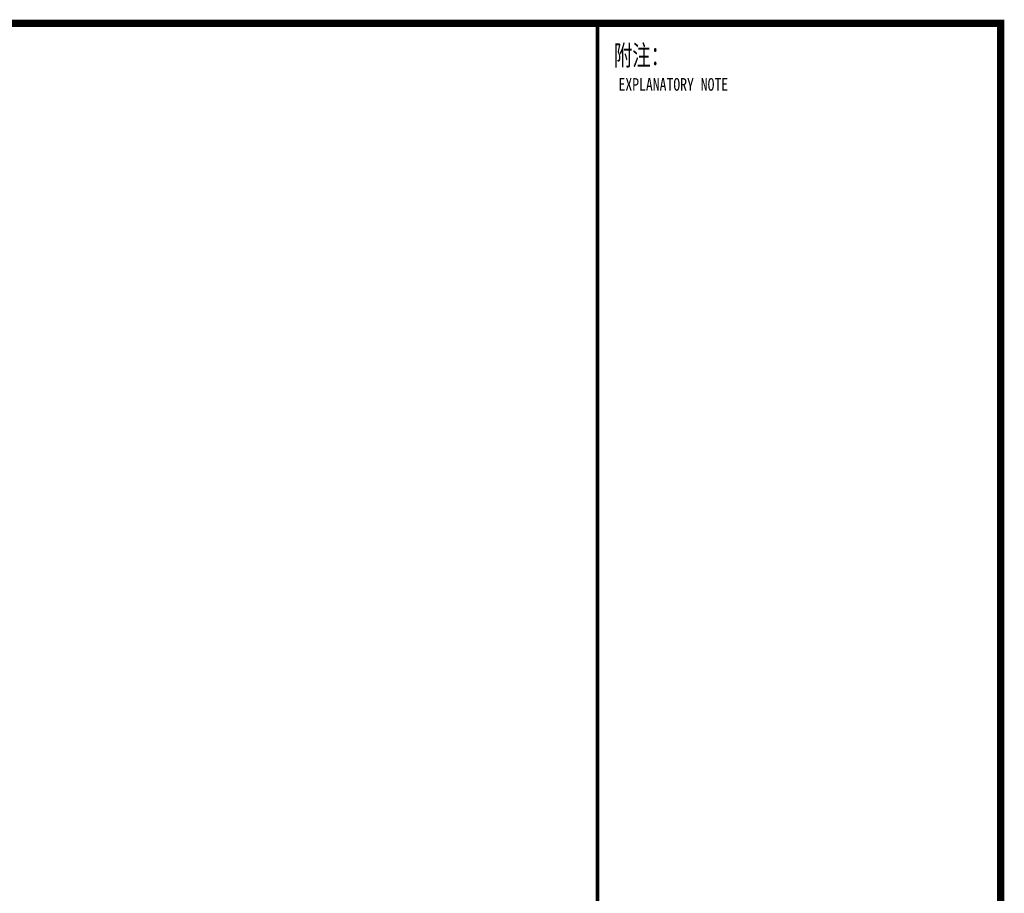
# Model space of a CAD drawing. Extents: x 427948 to 764348, y 274849 to 601549.
# Tile 107 of 212: x 665619 to 679298, y 439968 to 452099. Entities that reach past the tile are written whole.
import ezdxf
from ezdxf.enums import TextEntityAlignment as Align

# ---------------------------------------------------------------- set-up
doc = ezdxf.new("R2010")
doc.units = 0
doc.header["$LTSCALE"] = 1000
doc.header["$MEASUREMENT"] = 0
doc.layers.get('0').update_dxf_attribs({"linetype": 'CONTINUOUS'})
doc.layers.add('PUB_TITLE', color=4, linetype='CONTINUOUS')
doc.layers.add('TK', color=7, linetype='CONTINUOUS')
doc.styles.add('TKHZ1', font='txt', dxfattribs={"width": 0.8})

# ---------------------------------------------------------------- blocks, each defined once
blk = doc.blocks.new('24')
at = {"color": 4}
blk.add_line((-1110889, 145319), (-1110889, 202719), dxfattribs=at)
at = {"layer": 'PUB_TITLE'}
for p in [(-1116489, 202719), (-1110889, 145319)]:
    blk.add_line(p, (-1110889, 202719), dxfattribs=at)
at = {"layer": 'PUB_TITLE', "linetype": 'Continuous', "const_width": 100}
blk.add_lwpolyline([(-1191489, 145319), (-1110889, 145319), (-1110889, 202719), (-1191489, 202719)], close=True, dxfattribs=at)
at = {"layer": 'PUB_TITLE', "const_width": 50}
blk.add_lwpolyline([(-1116489, 145319), (-1116489, 202719)], dxfattribs=at)
at = {"layer": 'PUB_TITLE', "linetype": 'Continuous', "const_width": 80}
blk.add_lwpolyline([(-1110889, 145319), (-1110889, 202719)], dxfattribs=at)
at = {"layer": 'TK', "style": 'TKHZ1', "width": 0.7}
blk.add_text('附注：', height=280, dxfattribs=at).set_placement((-1116262, 202134))
at = {"layer": 'TK', "style": 'TKHZ1', "width": 0.8}
blk.add_text('EXPLANATORY NOTE', height=175, dxfattribs=at).set_placement((-1115437, 201870), align=Align.MIDDLE)

msp = doc.modelspace()

# ---------------------------------------------------------------- block references
msp.add_blockref('24', (1790136.9, 249330.5))

doc.saveas('drawing.dxf')
